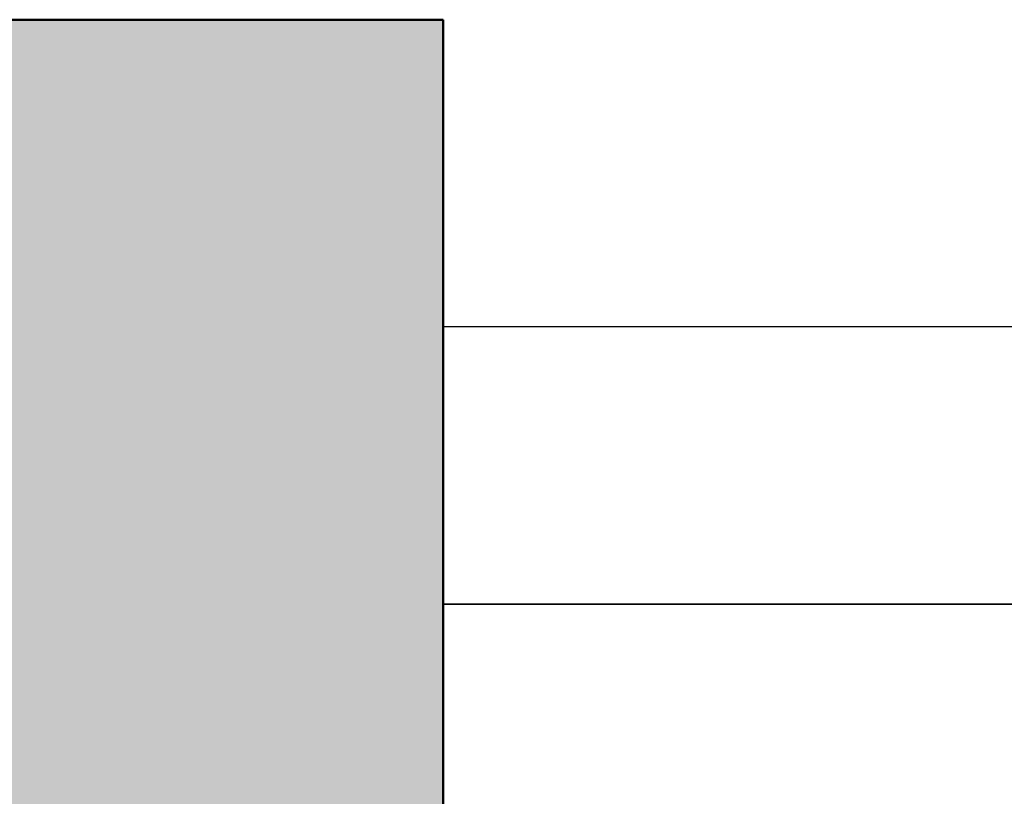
# Model space of a CAD drawing. Extents: x 635 to 1785, y -95 to 499.
# Tile 83 of 110: x 1213.79 to 1219.74, y 75.74 to 80.43. Entities that reach past the tile are written whole.
import ezdxf
from ezdxf.lldxf.tags import DXFTag

# ---------------------------------------------------------------- set-up
doc = ezdxf.new("R2010")
doc.units = 0
doc.layers.get('0').update_dxf_attribs({"lineweight": 35})
for name, color, linetype, lineweight, true_color in [('H_Ruecklauf', 5, 'Continuous', 35, 0x0000ff), ('H_Vorlauf', 1, 'Continuous', 25, 0xff0000), ('X_Geometrie', 3, 'Continuous', 50, 0x00ff00), ('X_Geometrie-Shading', 3, 'Continuous', 50, 0x00ff00)]:
    doc.layers.add(name, color=color, linetype=linetype, lineweight=lineweight, true_color=true_color)
tags = doc.linetypes.add('fein_strichliert', pattern=[4, 1, -2, 1]).pattern_tags.tags
tags[8:9] = [DXFTag(74, 4), DXFTag(75, 0), DXFTag(340, '0'), DXFTag(46, 0.0), DXFTag(50, 0.0), DXFTag(44, 0.0), DXFTag(45, 0.0)]
tags[6:7] = [DXFTag(74, 4), DXFTag(75, 0), DXFTag(340, '0'), DXFTag(46, 0.0), DXFTag(50, 0.0), DXFTag(44, 0.0), DXFTag(45, 0.0)]
tags[4:5] = [DXFTag(74, 4), DXFTag(75, 0), DXFTag(340, '0'), DXFTag(46, 0.0), DXFTag(50, 0.0), DXFTag(44, 0.0), DXFTag(45, 0.0)]

# ---------------------------------------------------------------- blocks, each defined once
blk = doc.blocks.new('Shading-A06HSUEGNL', base_point=(1208.9536, 71.4345))
at = {"layer": 'X_Geometrie-Shading', "color": 8, "true_color": 0x808080}
blk.add_solid([(1208.9536, 71.4345), (1216.3535, 71.4345), (1208.9536, 80.4345), (1216.3535, 80.4345)], dxfattribs=at)
blk = doc.blocks.new('Quader-A06HSUPQNL', base_point=(1208.9536, 71.4345))
at = {"color": 0, "linetype": 'ByBlock', "lineweight": -2, "ltscale": 0.5}
for p in [(1208.9536, 80.4345), (1216.3536, 71.4345)]:
    blk.add_line(p, (1216.3536, 80.4345), dxfattribs=at)
blk = doc.blocks.new('Teilstrecke-A06HSW42NL', base_point=(1216.2036, 78.4291))
at = {"color": 0, "linetype": 'ByBlock', "lineweight": -2, "ltscale": 0.25}
blk.add_line((1312.0753, 78.5791), (1216.3536, 78.5791), dxfattribs=at)
blk = doc.blocks.new('Teilstrecke-A06HSW44NL', base_point=(1216.2036, 76.7513))
at = {"color": 0, "linetype": 'ByBlock', "lineweight": -2, "ltscale": 0.35}
blk.add_line((1313.5875, 76.9013), (1216.3536, 76.9013), dxfattribs=at)

msp = doc.modelspace()

# ---------------------------------------------------------------- block references
at = {"layer": 'H_Ruecklauf', "linetype": 'fein_strichliert', "ltscale": 0.35}
msp.add_blockref('Teilstrecke-A06HSW44NL', (1216.2036, 76.7513), dxfattribs=at)
at = {"layer": 'H_Vorlauf', "ltscale": 0.25}
msp.add_blockref('Teilstrecke-A06HSW42NL', (1216.2036, 78.4291), dxfattribs=at)
at = {"layer": 'X_Geometrie'}
msp.add_blockref('Shading-A06HSUEGNL', (1208.9536, 71.4345), dxfattribs=at)
at = {"layer": 'X_Geometrie', "color": 1, "ltscale": 0.5, "true_color": 0xff0000}
msp.add_blockref('Quader-A06HSUPQNL', (1208.9536, 71.4345), dxfattribs=at)

doc.saveas('drawing.dxf')
